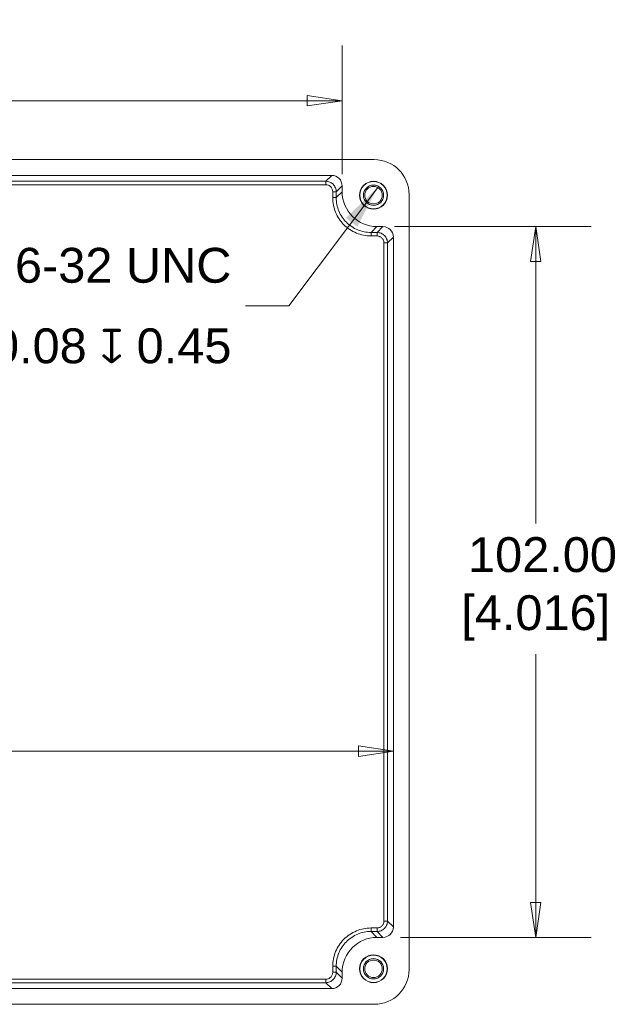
# Model space of a CAD drawing. Header units: millimetres. Extents: x 23 to 674, y 24 to 517.
# Tile 23 of 26: x 361 to 446, y 188 to 329. Entities that reach past the tile are written whole.
import ezdxf

# ---------------------------------------------------------------- set-up
doc = ezdxf.new("R2010")
doc.units = ezdxf.units.MM
doc.header["$LTSCALE"] = 2.5
for name, color, linetype, lineweight in [('Dimension (ANSI)', 7, 'Continuous', 9), ('Symbol (ANSI)', 7, 'Continuous', 9), ('Visible (ANSI)', 7, 'Continuous', 9), ('Visible Narrow (ANSI)', 7, 'Continuous', 9)]:
    doc.layers.add(name, color=color, linetype=linetype, lineweight=lineweight)
doc.styles.add('Note Text (ANSI)', font='arial.ttf')
doc.dimstyles.new('Default - mm (ANSI)', dxfattribs={"dimscale": 2.5, "dimtxt": 2, "dimasz": 2, "dimexe": 3.175, "dimexo": 1, "dimgap": 0.8, "dimtad": 0, "dimtih": 1, "dimtoh": 1, "dimrnd": 1e-08, "dimzin": 4, "dimdsep": 46, "dimtxsty": 'Note Text (ANSI)', "dimblk": 'Filled-1', "dimcen": 0.09, "dimdle": 10, "dimclrd": 256, "dimclre": 256, "dimclrt": 256, "dimadec": 1, "dimazin": 0, "dimtfac": 1.524, "dimtofl": 0, "dimtmove": 0, "dimatfit": 3, "dimfxl": 0, "dimtolj": 1, "dimtzin": 0, "dimlwd": -1, "dimlwe": -1, "dimarcsym": 0})
doc.dimstyles.new('Default - mm (ANSI)$7', dxfattribs={"dimscale": 2.5, "dimtxt": 2, "dimasz": 2.5, "dimexe": 3.175, "dimexo": 1, "dimgap": 0.8, "dimtad": 0, "dimtih": 1, "dimtoh": 1, "dimrnd": 1e-08, "dimzin": 4, "dimdsep": 46, "dimtxsty": 'Note Text (ANSI)', "dimblk": 'Filled-1', "dimcen": 0.09, "dimdle": 10, "dimclrd": 256, "dimclre": 256, "dimclrt": 256, "dimadec": 1, "dimazin": 0, "dimtfac": 1.524, "dimtofl": 0, "dimtmove": 0, "dimatfit": 3, "dimfxl": 0, "dimtolj": 1, "dimtzin": 0, "dimlwd": -1, "dimlwe": -1, "dimarcsym": 0})

# ---------------------------------------------------------------- blocks, each defined once
blk = doc.blocks.new('Filled-1')
at = {"color": 0}
for p, q in [((0, 0), (-1, 0.15)), ((-1, 0.15), (-1, -0.15)), ((-1, 0), (0, 0)), ((-1, -0.15), (0, 0))]:
    blk.add_line(p, q, dxfattribs=at)
at = {"color": 0, "flags": 128}
blk.add_lwpolyline([(-1, -0.15), (0, 0), (-1, 0.15), (-1, -0.15)], dxfattribs=at)
at = {"color": 0}
blk.add_solid([(-1, -0.15), (0, 0), (-1, 0.15), (-1, -0.15)], dxfattribs=at)
blk = doc.blocks.new('*D22')
at = {"layer": 'Defpoints', "color": 0, "transparency": 16777216}
for p in [(407.39, 317.17), (281.39, 304.96), (407.39, 304.11)]:
    blk.add_point(p, dxfattribs=at)
at = {"layer": 'Dimension (ANSI)', "transparency": 16777216}
for p, q in [((281.39, 307.46), (281.39, 325.1)), ((407.39, 306.61), (407.39, 325.1)), ((286.39, 317.17), (330.9, 317.17)), ((402.39, 317.17), (357.87, 317.17))]:
    blk.add_line(p, q, dxfattribs=at)
at = {"layer": 'Dimension (ANSI)', "transparency": 16777216, "xscale": 5, "yscale": 5, "zscale": 5, "rotation": 180}
blk.add_blockref('Filled-1', (281.39, 317.17), dxfattribs=at)
at = {"layer": 'Dimension (ANSI)', "transparency": 16777216, "xscale": 5, "yscale": 5, "zscale": 5}
blk.add_blockref('Filled-1', (407.39, 317.17), dxfattribs=at)
at = {"layer": 'Dimension (ANSI)', "transparency": 16777216, "insert": (344.39, 317.17), "char_height": 5, "attachment_point": 5, "style": 'Note Text (ANSI)'}
blk.add_mtext('\\A1; 126.00\\P[4.961]', dxfattribs=at)
blk = doc.blocks.new('*D24')
at = {"layer": 'Defpoints', "color": 0, "transparency": 16777216}
for p in [(414.74, 223.83), (274.04, 198.61), (414.74, 198.61)]:
    blk.add_point(p, dxfattribs=at)
at = {"layer": 'Dimension (ANSI)', "transparency": 16777216}
for p, q in [((279.04, 223.83), (327.1, 223.83)), ((409.74, 223.83), (354.07, 223.83))]:
    blk.add_line(p, q, dxfattribs=at)
at = {"layer": 'Dimension (ANSI)', "transparency": 16777216, "xscale": 5, "yscale": 5, "zscale": 5, "rotation": 180}
blk.add_blockref('Filled-1', (274.04, 223.83), dxfattribs=at)
at = {"layer": 'Dimension (ANSI)', "transparency": 16777216, "xscale": 5, "yscale": 5, "zscale": 5}
blk.add_blockref('Filled-1', (414.74, 223.83), dxfattribs=at)
at = {"layer": 'Dimension (ANSI)', "transparency": 16777216, "insert": (340.58, 223.83), "char_height": 5, "attachment_point": 5, "style": 'Note Text (ANSI)'}
blk.add_mtext('\\A1; 140.70\\P[5.539]', dxfattribs=at)
blk = doc.blocks.new('*D25')
at = {"layer": 'Defpoints', "color": 0, "transparency": 16777216}
for p in [(412.38, 299.11), (413.24, 197.11), (435.16, 197.11)]:
    blk.add_point(p, dxfattribs=at)
at = {"layer": 'Dimension (ANSI)', "transparency": 16777216}
for p, q in [((414.88, 299.11), (443.09, 299.11)), ((435.16, 294.11), (435.16, 256.5)), ((435.16, 202.11), (435.16, 237.74)), ((415.74, 197.11), (443.09, 197.11))]:
    blk.add_line(p, q, dxfattribs=at)
at = {"layer": 'Dimension (ANSI)', "transparency": 16777216, "xscale": 5, "yscale": 5, "zscale": 5}
for p, rotation in [((435.16, 299.11), 90), ((435.16, 197.11), 270)]:
    blk.add_blockref('Filled-1', p, dxfattribs=dict(at, rotation=rotation))
at = {"layer": 'Dimension (ANSI)', "transparency": 16777216, "insert": (435.16, 247.12), "char_height": 5, "attachment_point": 5, "style": 'Note Text (ANSI)'}
blk.add_mtext('\\A1; 102.00\\P[4.016]', dxfattribs=at)

msp = doc.modelspace()

# ---------------------------------------------------------------- linework, layer by layer
at = {"layer": 'Visible (ANSI)'}
for p, q in [((276.7841, 308.7132), (411.9875, 308.7132)), ((405.8863, 306.4632), (282.8853, 306.4632)), ((407.3858, 304.1115), (407.3858, 304.9637)), ((416.9858, 303.7149), (416.9858, 192.5115)), ((413.2363, 299.1132), (412.3841, 299.1132)), ((414.7358, 198.6127), (414.7358, 297.6137)), ((412.3841, 197.1132), (413.2363, 197.1132)), ((407.3858, 191.2627), (407.3858, 192.1149)), ((282.8853, 189.7632), (405.8863, 189.7632)), ((411.9875, 187.5132), (276.7841, 187.5132))]:
    msp.add_line(p, q, dxfattribs=at)
for centre, radius in [((411.8858, 303.6132), 2), ((411.8858, 303.6132), 1.9651), ((411.8858, 303.6132), 1.9551), ((411.8858, 303.6132), 1.4564), ((411.8858, 303.6132), 1.2556), ((411.8858, 192.6132), 2), ((411.8858, 192.6132), 1.9651), ((411.8858, 192.6132), 1.9639), ((411.8858, 192.6132), 1.4565), ((411.8858, 192.6132), 1.2556)]:
    msp.add_circle(centre, radius, dxfattribs=at)
for centre, major_axis, start_param, end_param in [((411.9841, 303.7115), (-3.538, -3.538), 2.35653711, 3.9266482), ((405.8853, 304.9627), (1.0614, 1.0614), 5.49812976, 7.06824085), ((412.3875, 304.1149), (-3.538, -3.538), 5.49812976, 7.06824085), ((413.2353, 297.6127), (1.0614, 1.0614), 5.49812976, 7.06824085), ((413.2353, 198.6137), (-1.0614, 1.0614), 2.35653711, 3.9266482), ((412.3875, 192.1115), (3.538, -3.538), 2.35653711, 3.9266482), ((411.9841, 192.5149), (3.538, -3.538), 5.49812976, 7.06824085), ((405.8853, 191.2637), (-1.0614, 1.0614), 2.35653711, 3.9266482)]:
    msp.add_ellipse(centre, major_axis=major_axis, ratio=0.999315, start_param=start_param, end_param=end_param, dxfattribs=at)
at = {"layer": 'Visible Narrow (ANSI)'}
for p, q in [((283.7354, 305.6131), (405.0362, 305.6131)), ((405.0362, 305.6131), (405.8863, 306.4632)), ((405.0362, 305.1133), (405.0362, 305.6131)), ((405.0362, 305.1133), (283.7354, 305.1133)), ((406.0359, 303.2614), (406.0359, 304.1136)), ((406.5357, 304.1136), (406.0359, 304.1136)), ((407.3858, 304.9637), (406.5357, 304.1136)), ((406.5357, 304.1136), (406.5357, 303.2614)), ((406.5357, 303.2614), (407.3858, 304.1115)), ((406.5357, 303.2614), (406.0359, 303.2614)), ((412.3841, 299.1132), (411.534, 298.2631)), ((411.534, 298.2631), (412.3862, 298.2631)), ((411.534, 298.2631), (411.534, 297.7633)), ((412.3862, 298.2631), (413.2363, 299.1132)), ((412.3862, 298.2631), (412.3862, 297.7633)), ((412.3862, 297.7633), (411.534, 297.7633)), ((413.3859, 199.4628), (413.3859, 296.7636)), ((413.8857, 296.7636), (413.3859, 296.7636)), ((414.7358, 297.6137), (413.8857, 296.7636)), ((413.8857, 296.7636), (413.8857, 199.4628)), ((413.8857, 199.4628), (413.3859, 199.4628)), ((413.8857, 199.4628), (414.7358, 198.6127)), ((411.534, 198.4631), (412.3862, 198.4631)), ((411.534, 197.9633), (411.534, 198.4631)), ((412.3862, 197.9633), (411.534, 197.9633)), ((411.534, 197.9633), (412.3841, 197.1132)), ((412.3862, 197.9633), (412.3862, 198.4631)), ((413.2363, 197.1132), (412.3862, 197.9633)), ((406.0359, 192.1128), (406.0359, 192.965)), ((406.5357, 192.965), (406.0359, 192.965)), ((407.3858, 192.1149), (406.5357, 192.965)), ((406.5357, 192.965), (406.5357, 192.1128)), ((283.7354, 191.1131), (405.0362, 191.1131)), ((405.0362, 190.6133), (405.0362, 191.1131)), ((406.5357, 192.1128), (406.0359, 192.1128)), ((406.5357, 192.1128), (407.3858, 191.2627)), ((405.0362, 190.6133), (283.7354, 190.6133)), ((405.8863, 189.7632), (405.0362, 190.6133))]:
    msp.add_line(p, q, dxfattribs=at)
for points, knots in [([(405.0362, 305.6131), (405.2325, 305.6131), (405.4287, 305.574), (405.7914, 305.4238), (405.9577, 305.3126), (406.2352, 305.0351), (406.3464, 304.8688), (406.4966, 304.5061), (406.5357, 304.31), (406.5357, 304.1136)], [2.35653711, 2.35653711, 2.35653711, 2.35653711, 2.74906488, 2.74906488, 3.14159265, 3.14159265, 3.53412043, 3.53412043, 3.9266482, 3.9266482, 3.9266482, 3.9266482]), ([(406.0359, 304.1136), (406.0359, 304.2445), (406.0099, 304.3753), (405.9598, 304.4962), (405.9097, 304.6171), (405.8357, 304.728), (405.7431, 304.8205), (405.6506, 304.9131), (405.5397, 304.9871), (405.4188, 305.0372), (405.2979, 305.0873), (405.1671, 305.1133), (405.0362, 305.1133)], [2.35653711, 2.35653711, 2.35653711, 2.35653711, 2.74906488, 2.74906488, 2.74906488, 3.14159265, 3.14159265, 3.14159265, 3.53412043, 3.53412043, 3.53412043, 3.9266482, 3.9266482, 3.9266482, 3.9266482]), ([(411.534, 297.7633), (410.814, 297.7633), (410.0946, 297.9064), (408.7647, 298.4571), (408.1549, 298.8646), (407.1372, 299.8823), (406.7297, 300.4921), (406.179, 301.822), (406.0359, 302.5414), (406.0359, 303.2614)], [2.35653711, 2.35653711, 2.35653711, 2.35653711, 2.74906488, 2.74906488, 3.14159265, 3.14159265, 3.53412043, 3.53412043, 3.9266482, 3.9266482, 3.9266482, 3.9266482]), ([(406.5357, 303.2614), (406.5357, 302.6068), (406.6657, 301.9528), (406.916, 301.3483), (407.1663, 300.7438), (407.5367, 300.1893), (407.9993, 299.7267), (408.4619, 299.2641), (409.0164, 298.8937), (409.6209, 298.6434), (410.2254, 298.3931), (410.8794, 298.2631), (411.534, 298.2631)], [2.35653711, 2.35653711, 2.35653711, 2.35653711, 2.74906488, 2.74906488, 2.74906488, 3.14159265, 3.14159265, 3.14159265, 3.53412043, 3.53412043, 3.53412043, 3.9266482, 3.9266482, 3.9266482, 3.9266482]), ([(412.3862, 298.2631), (412.5825, 298.2631), (412.7787, 298.224), (413.1414, 298.0738), (413.3077, 297.9626), (413.5852, 297.6851), (413.6964, 297.5188), (413.8466, 297.1561), (413.8857, 296.96), (413.8857, 296.7636)], [2.35653711, 2.35653711, 2.35653711, 2.35653711, 2.74906488, 2.74906488, 3.14159265, 3.14159265, 3.53412043, 3.53412043, 3.9266482, 3.9266482, 3.9266482, 3.9266482]), ([(413.3859, 296.7636), (413.3859, 296.8945), (413.3599, 297.0253), (413.3098, 297.1462), (413.2597, 297.2671), (413.1857, 297.378), (413.0931, 297.4705), (413.0006, 297.5631), (412.8897, 297.6371), (412.7688, 297.6872), (412.6479, 297.7373), (412.5171, 297.7633), (412.3862, 297.7633)], [2.35653711, 2.35653711, 2.35653711, 2.35653711, 2.74906488, 2.74906488, 2.74906488, 3.14159265, 3.14159265, 3.14159265, 3.53412043, 3.53412043, 3.53412043, 3.9266482, 3.9266482, 3.9266482, 3.9266482]), ([(412.3862, 198.4631), (412.5171, 198.4631), (412.6479, 198.4891), (412.7688, 198.5392), (412.8897, 198.5892), (413.0006, 198.6633), (413.0931, 198.7559), (413.1857, 198.8484), (413.2597, 198.9593), (413.3098, 199.0802), (413.3599, 199.2011), (413.3859, 199.3318), (413.3859, 199.4628)], [2.35653711, 2.35653711, 2.35653711, 2.35653711, 2.74906488, 2.74906488, 2.74906488, 3.14159265, 3.14159265, 3.14159265, 3.53412043, 3.53412043, 3.53412043, 3.9266482, 3.9266482, 3.9266482, 3.9266482]), ([(413.8857, 199.4628), (413.8857, 199.2664), (413.8466, 199.0703), (413.6964, 198.7076), (413.5852, 198.5413), (413.3077, 198.2638), (413.1414, 198.1526), (412.7787, 198.0024), (412.5825, 197.9633), (412.3862, 197.9633)], [2.35653711, 2.35653711, 2.35653711, 2.35653711, 2.74906488, 2.74906488, 3.14159265, 3.14159265, 3.53412043, 3.53412043, 3.9266482, 3.9266482, 3.9266482, 3.9266482]), ([(406.0359, 192.965), (406.0359, 193.685), (406.179, 194.4044), (406.7297, 195.7342), (407.1372, 196.3441), (408.1549, 197.3618), (408.7647, 197.7693), (410.0946, 198.32), (410.814, 198.4631), (411.534, 198.4631)], [2.35653711, 2.35653711, 2.35653711, 2.35653711, 2.74906488, 2.74906488, 3.14159265, 3.14159265, 3.53412043, 3.53412043, 3.9266482, 3.9266482, 3.9266482, 3.9266482]), ([(411.534, 197.9633), (410.8794, 197.9633), (410.2254, 197.8333), (409.6209, 197.583), (409.0164, 197.3327), (408.4619, 196.9623), (407.9993, 196.4997), (407.5367, 196.0371), (407.1663, 195.4826), (406.916, 194.8781), (406.6657, 194.2736), (406.5357, 193.6196), (406.5357, 192.965)], [2.35653711, 2.35653711, 2.35653711, 2.35653711, 2.74906488, 2.74906488, 2.74906488, 3.14159265, 3.14159265, 3.14159265, 3.53412043, 3.53412043, 3.53412043, 3.9266482, 3.9266482, 3.9266482, 3.9266482]), ([(405.0362, 191.1131), (405.1671, 191.1131), (405.2979, 191.1391), (405.4188, 191.1892), (405.5397, 191.2392), (405.6506, 191.3133), (405.7431, 191.4059), (405.8357, 191.4984), (405.9097, 191.6093), (405.9598, 191.7302), (406.0099, 191.8511), (406.0359, 191.9818), (406.0359, 192.1128)], [2.35653711, 2.35653711, 2.35653711, 2.35653711, 2.74906488, 2.74906488, 2.74906488, 3.14159265, 3.14159265, 3.14159265, 3.53412043, 3.53412043, 3.53412043, 3.9266482, 3.9266482, 3.9266482, 3.9266482]), ([(406.5357, 192.1128), (406.5357, 191.9164), (406.4966, 191.7203), (406.3464, 191.3576), (406.2352, 191.1913), (405.9577, 190.9138), (405.7914, 190.8026), (405.4287, 190.6524), (405.2325, 190.6133), (405.0362, 190.6133)], [2.35653711, 2.35653711, 2.35653711, 2.35653711, 2.74906488, 2.74906488, 3.14159265, 3.14159265, 3.53412043, 3.53412043, 3.9266482, 3.9266482, 3.9266482, 3.9266482])]:
    msp.add_open_spline(points, degree=3, knots=knots, dxfattribs=at)

# ---------------------------------------------------------------- texts
at = {"layer": 'Symbol (ANSI)', "insert": (391.5004, 287.7409), "char_height": 5.0000001, "width": 49.698079, "attachment_point": 6, "line_spacing_factor": 1.386515, "style": 'Note Text (ANSI)'}
msp.add_mtext('{4X 6-32 UNC\\P\\fAIGDT|b0|i0;\\H5.0000;v\\fArial|b0|i0;\\H5.0000; 0.08 \\fAIGDT|b0|i0;\\H5.0000;x\\fArial|b0|i0;\\H5.0000; 0.45}', dxfattribs=at)

# ---------------------------------------------------------------- dimensions: what is measured, and where the dimension line sits
at = {"layer": 'Dimension (ANSI)'}
for base, p1, p2, angle, text, override, picture, middle in [((407.3858, 317.166), (281.3858, 304.9637), (407.3858, 304.1115), 180, ' <>\\X[4.961]', {"dimgap": 0.8, "dimtih": 0, "dimtoh": 0, "dimdec": 2, "dimpost": '\\X', "dimtol": 0, "dimlim": 0, "dimtp": 0, "dimtm": 0, "dimtdec": 2, "dimatfit": 1}, '*D22', (344.3858, 317.166)), ((435.1566, 197.1132), (412.3841, 299.1132), (413.2363, 197.1132), 90, ' <>\\X[4.016]', {"dimgap": 0.8, "dimdec": 2, "dimpost": '\\X', "dimtol": 0, "dimlim": 0, "dimtp": 0, "dimtm": 0, "dimtdec": 2, "dimatfit": 1}, '*D25', (435.1566, 247.1167)), ((414.7358, 223.8304), (274.0358, 198.6127), (414.7358, 198.6127), 180, ' <>\\X[5.539]', {"dimgap": 0.8, "dimtih": 0, "dimtoh": 0, "dimdec": 2, "dimpost": '\\X', "dimse1": 1, "dimse2": 1, "dimtol": 0, "dimlim": 0, "dimtp": 0, "dimtm": 0, "dimtdec": 2, "dimatfit": 1}, '*D24', (340.5848, 223.8304))]:
    dim = msp.add_linear_dim(base=base, p1=p1, p2=p2, angle=angle, text=text, dimstyle='Default - mm (ANSI)', override=override, dxfattribs=at)
    dim.commit()
    dim.dimension.update_dxf_attribs({"geometry": picture, "text_midpoint": middle, "dimtype": 160})

# ---------------------------------------------------------------- leaders
at = {"layer": 'Symbol (ANSI)', "annotation_type": 0, "has_hookline": 1, "hookline_direction": 1, "text_width": 49.4336}
msp.add_leader([(412.4835, 304.7174), (399.7504, 287.7409), (393.5004, 287.7409)], dimstyle='Default - mm (ANSI)$7', override={"dimtad": 0}, dxfattribs=at)

doc.saveas('drawing.dxf')
